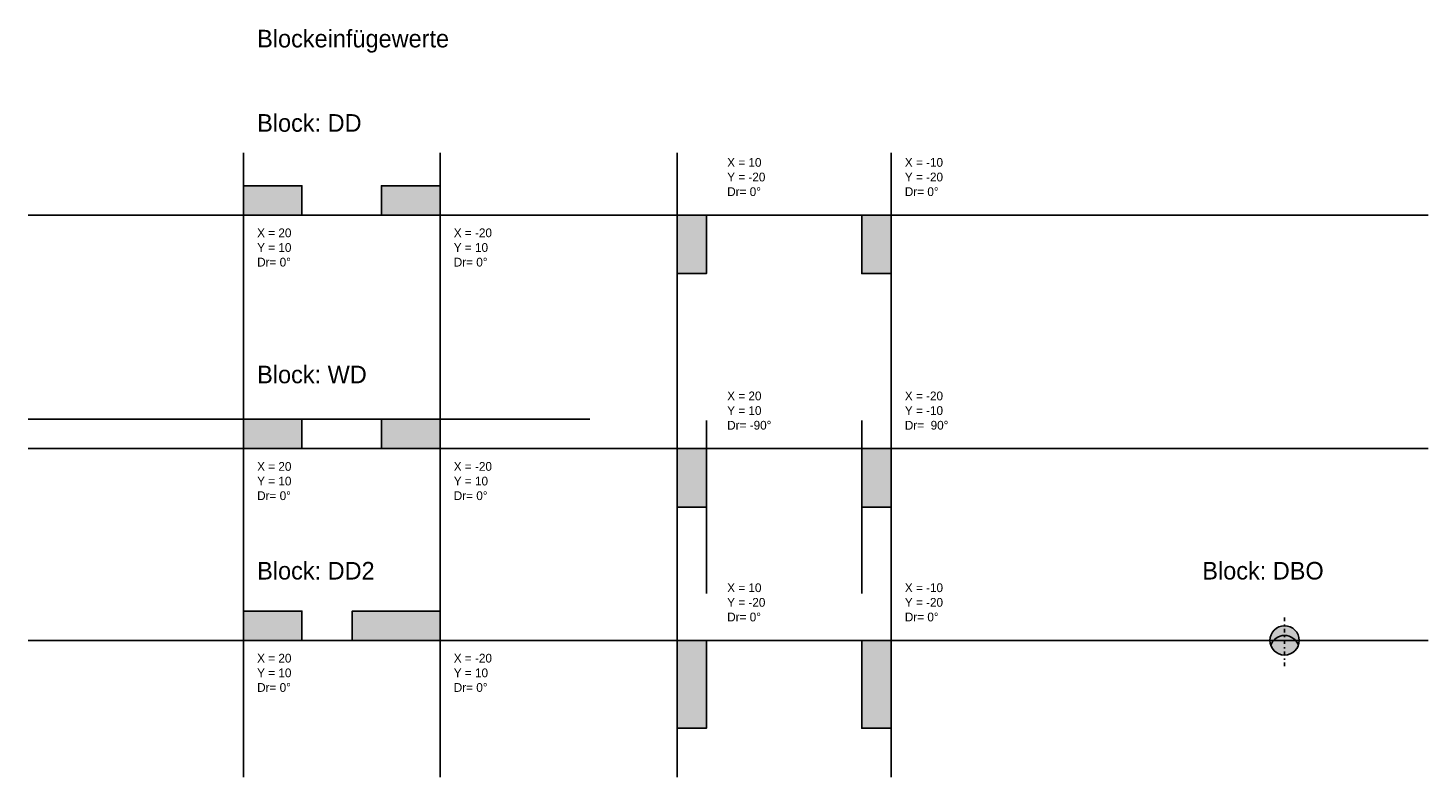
# Model space of a CAD drawing. Header units: millimetres. Extents: x 127 to 605, y -54 to 202.
import ezdxf

# ---------------------------------------------------------------- set-up
doc = ezdxf.new("R2010")
doc.units = ezdxf.units.MM
doc.linetypes.add('DASHDOT', pattern=[0.5, 0.125, -0.125, 0, -0.125, 0.125])
for name, color, linetype in [('aaaa', 1, 'Continuous'), ('bbbb', 92, 'Continuous'), ('cccc', 50, 'Continuous'), ('txt', 8, 'Continuous')]:
    doc.layers.add(name, color=color, linetype=linetype)

# ---------------------------------------------------------------- blocks, each defined once
blk = doc.blocks.new('DD')
at = {"color": 0, "linetype": 'ByBlock'}
blk.add_lwpolyline([(1, 0), (1, 1), (0, 1), (0, 0)], close=True, dxfattribs=at)
blk.add_solid([(0, 0), (1, 0), (1, 1)], dxfattribs=at)
at = {"color": 255}
blk.add_solid([(1, 1), (0, 1), (0, 0)], dxfattribs=at)
blk = doc.blocks.new('WD')
at = {"color": 0, "linetype": 'ByBlock'}
blk.add_lwpolyline([(1, 0), (1, 1), (0, 1), (0, 0)], close=True, dxfattribs=at)
blk.add_solid([(1, 0), (1, 1), (0, 1), (0, 0)], dxfattribs=at)
at = {"color": 255}
blk.add_solid([(0, 0), (1, 0), (1, 1), (0, 1)], dxfattribs=at)
blk = doc.blocks.new('DD2')
at = {"color": 0, "linetype": 'ByBlock'}
blk.add_lwpolyline([(0, 1), (0, 0), (1, 0), (1, 1)], close=True, dxfattribs=at)
at = {"color": 255, "linetype": 'ByBlock'}
for points in [[(1, 1), (0, 1), (0.75, 0.25)], [(0.75, 0.25), (0.75, 0.25), (0, 1), (0, 0)]]:
    blk.add_solid(points, dxfattribs=at)
at = {"color": 0, "linetype": 'ByBlock'}
for points in [[(1, 1), (0.75, 0.25), (1, 0)], [(0.75, 0.25), (0, 0), (1, 0)]]:
    blk.add_solid(points, dxfattribs=at)
blk = doc.blocks.new('DBO')
at = {"linetype": 'ByBlock'}
blk.add_hatch(color=0, dxfattribs=at).paths.add_polyline_path([(0.471, -0.167, 0.517638), (0, 0.5, 0.517638), (-0.471, -0.167, -0.707107)])
blk.add_hatch(color=255).paths.add_polyline_path([(-0.471, -0.167, 0.317837), (0, -0.5, 0.317837), (0.471, -0.167, 0.707107)])
at = {"color": 0, "linetype": 'DASHDOT'}
for p, q in [((0, -0.886), (0, 0.881)), ((0.886, 0), (-0.881, 0))]:
    blk.add_line(p, q, dxfattribs=at)
at = {"color": 0, "linetype": 'ByBlock'}
blk.add_circle((0, 0), 0.5, dxfattribs=at)
blk.add_arc((0, -0.333), 0.5, 19.4712, 160.5288)

msp = doc.modelspace()

# ---------------------------------------------------------------- linework, layer by layer
for p, q in [((200.2, 159.11), (200.2, -54)), ((267.36, 159.11), (267.36, -54)), ((348.34, 159.11), (348.34, -54)), ((421.43, 159.11), (421.43, -54)), ((126.62, 137.89), (604.82, 137.89)), ((126.62, 68.13), (318.51, 68.13)), ((358.34, 67.76), (358.34, 8.7)), ((411.43, 67.76), (411.43, 8.7)), ((126.62, 58.13), (604.82, 58.13)), ((126.62, -7.35), (604.82, -7.35))]:
    msp.add_line(p, q)

# ---------------------------------------------------------------- block references
at = {"layer": 'aaaa'}
for p, xscale, yscale, zscale in [((200.2, 137.89), 20, 10, 20), ((267.36, 137.89), -20, 10, 20), ((348.34, 137.89), 10, -20, 10), ((421.43, 137.89), -10, -20, 10)]:
    msp.add_blockref('DD', p, dxfattribs=dict(at, xscale=xscale, yscale=yscale, zscale=zscale))
at = {"layer": 'bbbb', "yscale": 10, "zscale": 20}
for p, xscale in [((200.2, 58.13), 20), ((267.36, 58.13), -20)]:
    msp.add_blockref('WD', p, dxfattribs=dict(at, xscale=xscale))
for p, xscale, rotation in [((348.34, 58.13), 20, 270), ((421.43, 58.13), -20, 90)]:
    msp.add_blockref('WD', p, dxfattribs=dict(at, xscale=xscale, rotation=rotation))
at = {"layer": 'cccc'}
for name, p, xscale, yscale, zscale in [('DD2', (200.2, -7.35), 20, 10, 20), ('DD2', (267.36, -7.35), -30, 10, 30), ('DBO', (555.82, -7.35), 10, 10, 10), ('DD2', (348.34, -7.35), 10, -30, 10), ('DD2', (421.43, -7.35), -10, -30, 10)]:
    msp.add_blockref(name, p, dxfattribs=dict(at, xscale=xscale, yscale=yscale, zscale=zscale))

# ---------------------------------------------------------------- texts
at = {"layer": 'txt', "attachment_point": 1}
for s, insert, char_height, width in [('Blockeinfügewerte', (204.89, 201.12), 6, 36.8749), ('Block: DD', (204.89, 172.33), 6, 51.0436), ('X = 10\\PY = -20\\PDr= 0°', (365.44, 157.36), 3, 36.8749), ('X = -10\\PY = -20\\PDr= 0°', (426.12, 157.36), 3, 36.8749), ('X = 20\\PY = 10\\PDr= 0°', (204.89, 133.3), 3, 36.8749), ('X = -20\\PY = 10\\PDr= 0°', (272.05, 133.3), 3, 36.8749), ('Block: WD', (204.89, 86.44), 6, 51.0436), ('X = 20\\PY = 10\\PDr= -90°', (365.44, 77.61), 3, 36.8749), ('X = -20\\PY = -10\\PDr=  90°', (426.12, 77.61), 3, 36.8749), ('X = 20\\PY = 10\\PDr= 0°', (204.89, 53.55), 3, 36.8749), ('X = -20\\PY = 10\\PDr= 0°', (272.05, 53.55), 3, 36.8749), ('Block: DD2', (204.89, 19.43), 6, 51.0436), ('Block: DBO', (527.73, 19.43), 6, 51.0436), ('X = 10\\PY = -20\\PDr= 0°', (365.44, 12.13), 3, 36.8749), ('X = -10\\PY = -20\\PDr= 0°', (426.12, 12.13), 3, 36.8749), ('X = 20\\PY = 10\\PDr= 0°', (204.89, -11.93), 3, 36.8749), ('X = -20\\PY = 10\\PDr= 0°', (272.05, -11.93), 3, 36.8749)]:
    msp.add_mtext(s, dxfattribs=dict(at, insert=insert, char_height=char_height, width=width))

doc.saveas('drawing.dxf')
